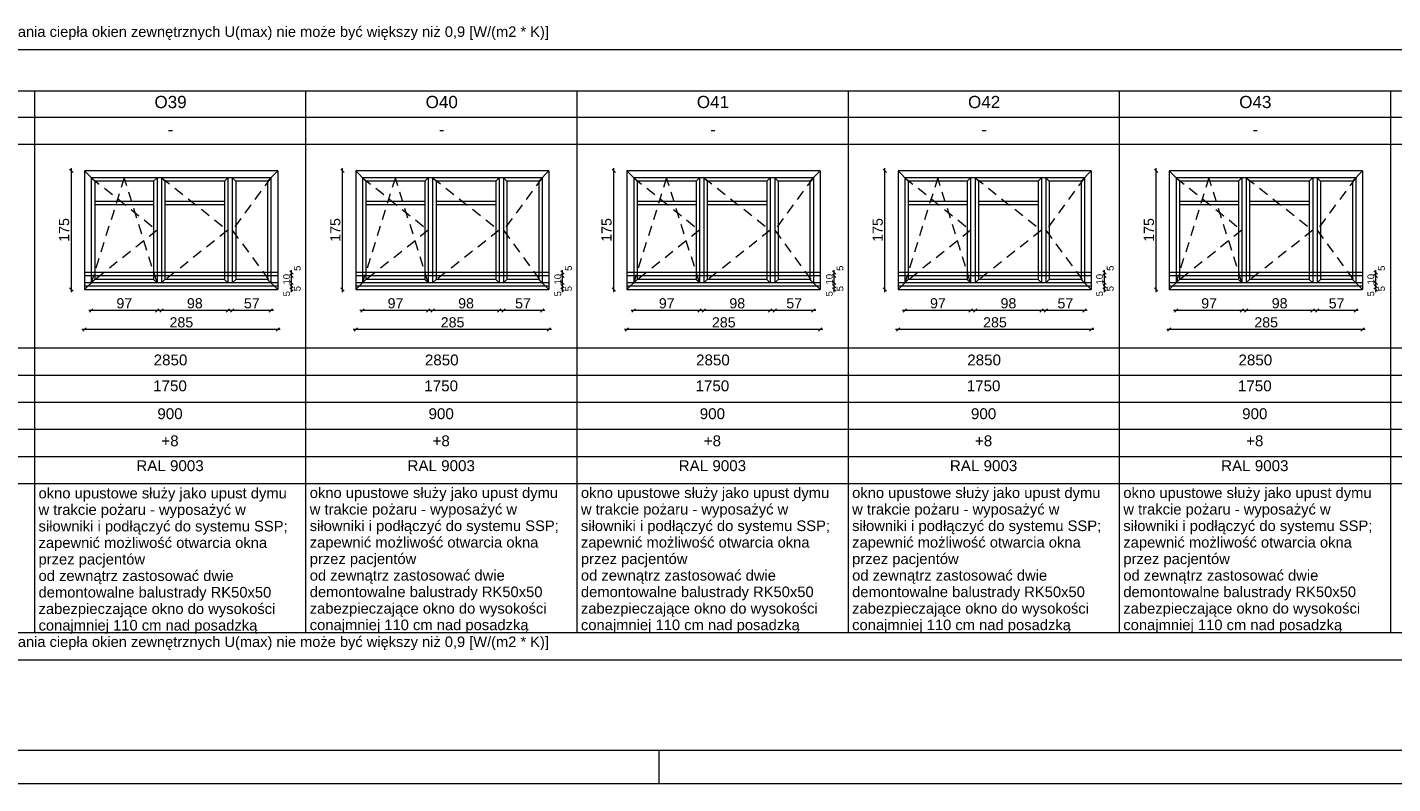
# Paper-space layout 'A-59 ZESTAWIENIE STOLARKI OKIENNEJ' of a CAD drawing. Header units: millimetres. Extents: x 0 to 850, y 0 to 297.
# Tile 4 of 12: x 217 to 418, y 0 to 112. Entities that reach past the tile are written whole.
import ezdxf
from ezdxf.xclip import XClip

# ---------------------------------------------------------------- set-up
doc = ezdxf.new("R2010")
doc.units = ezdxf.units.MM
doc.header["$MEASUREMENT"] = 0
doc.header["$XCLIPFRAME"] = 0
doc.linetypes.add('Przer. długie kreski', pattern=[2.5, 1.5, -1])
doc.layers.add('0_Nr_pióra__1', color=7, linetype='Continuous', lineweight=20)
doc.layers.add('A_Arkusz_Nr_pióra__1', color=7, linetype='Continuous', lineweight=20)
for name, color, linetype, lineweight, true_color in [('0_Nr_pióra__30', 7, 'Continuous', 5, 0x878787), ('0_Nr_pióra__7', 7, 'Continuous', 18, 0x171717), ('0_Nr_pióra__94', 7, 'Continuous', 5, 0x3b3b3b), ('A_Arkusz_Nr_pióra__237', 7, 'Continuous', 5, 0x343434)]:
    doc.layers.add(name, color=color, linetype=linetype, lineweight=lineweight, true_color=true_color)
doc.layers.add('A_podrys', color=7, linetype='Continuous')
doc.styles.add('STYL_AUTOMATYCZNY_1', font='arial.ttf')

# ---------------------------------------------------------------- blocks, each defined once
blk = doc.blocks.new('Rysunek_1_1', base_point=(-2086.12, -3213.37))
at = {"layer": '0_Nr_pióra__1', "color": 7, "linetype": 'Continuous', "lineweight": 20}
for p, q in [((223.57, 90.15), (223.07, 90.65)), ((223.32, 90.4), (223.32, 90.78)), ((263.57, 90.15), (263.07, 90.65)), ((263.32, 90.4), (263.32, 90.78)), ((303.57, 90.15), (303.07, 90.65)), ((303.32, 90.4), (303.32, 90.78)), ((343.57, 90.15), (343.07, 90.65)), ((343.32, 90.4), (343.32, 90.78)), ((383.57, 90.15), (383.07, 90.65)), ((383.32, 90.4), (383.32, 90.78)), ((223.32, 72.9), (223.32, 90.4)), ((263.32, 72.9), (263.32, 90.4)), ((303.32, 72.9), (303.32, 90.4)), ((343.32, 72.9), (343.32, 90.4)), ((383.32, 72.9), (383.32, 90.4)), ((255.53, 75.65), (256.03, 75.15)), ((256.03, 74.65), (255.53, 75.15)), ((255.78, 75.4), (255.78, 75.78)), ((255.78, 74.9), (255.78, 75.4)), ((255.78, 73.9), (255.78, 74.9)), ((295.53, 75.65), (296.03, 75.15)), ((296.03, 74.65), (295.53, 75.15)), ((295.78, 75.4), (295.78, 75.78)), ((295.78, 74.9), (295.78, 75.4)), ((295.78, 73.9), (295.78, 74.9)), ((335.58, 75.65), (336.08, 75.15)), ((336.08, 74.65), (335.58, 75.15)), ((335.83, 75.4), (335.83, 75.78)), ((335.83, 74.9), (335.83, 75.4)), ((335.83, 73.9), (335.83, 74.9)), ((375.44, 75.65), (375.94, 75.15)), ((375.94, 74.65), (375.44, 75.15)), ((375.69, 75.4), (375.69, 75.78)), ((375.69, 74.9), (375.69, 75.4)), ((375.69, 73.9), (375.69, 74.9)), ((415.45, 75.65), (415.95, 75.15)), ((415.95, 74.65), (415.45, 75.15)), ((415.7, 75.4), (415.7, 75.78)), ((415.7, 74.9), (415.7, 75.4)), ((415.7, 73.9), (415.7, 74.9)), ((223.07, 73.15), (223.57, 72.65)), ((223.32, 72.53), (223.32, 72.9)), ((255.53, 74.15), (256.03, 73.65)), ((255.53, 73.65), (256.03, 73.15)), ((255.53, 73.15), (256.03, 72.65)), ((255.78, 73.4), (255.78, 73.9)), ((255.78, 72.9), (255.78, 73.4)), ((255.78, 72.53), (255.78, 72.9)), ((263.07, 73.15), (263.57, 72.65)), ((263.32, 72.53), (263.32, 72.9)), ((295.53, 74.15), (296.03, 73.65)), ((295.53, 73.65), (296.03, 73.15)), ((295.53, 73.15), (296.03, 72.65)), ((295.78, 73.4), (295.78, 73.9)), ((295.78, 72.9), (295.78, 73.4)), ((295.78, 72.53), (295.78, 72.9)), ((303.07, 73.15), (303.57, 72.65)), ((303.32, 72.53), (303.32, 72.9)), ((335.58, 74.15), (336.08, 73.65)), ((335.58, 73.65), (336.08, 73.15)), ((335.58, 73.15), (336.08, 72.65)), ((335.83, 73.4), (335.83, 73.9)), ((335.83, 72.9), (335.83, 73.4)), ((335.83, 72.53), (335.83, 72.9)), ((343.07, 73.15), (343.57, 72.65)), ((343.32, 72.53), (343.32, 72.9)), ((375.44, 74.15), (375.94, 73.65)), ((375.44, 73.65), (375.94, 73.15)), ((375.44, 73.15), (375.94, 72.65)), ((375.69, 73.4), (375.69, 73.9)), ((375.69, 72.9), (375.69, 73.4)), ((375.69, 72.53), (375.69, 72.9)), ((383.07, 73.15), (383.57, 72.65)), ((383.32, 72.53), (383.32, 72.9)), ((415.45, 74.15), (415.95, 73.65)), ((415.45, 73.65), (415.95, 73.15)), ((415.45, 73.15), (415.95, 72.65)), ((415.7, 73.4), (415.7, 73.9)), ((415.7, 72.9), (415.7, 73.4)), ((415.7, 72.53), (415.7, 72.9)), ((226.26, 69.8), (225.89, 69.8)), ((226.51, 70.05), (226.01, 69.55)), ((235.96, 69.8), (226.26, 69.8)), ((235.71, 69.55), (236.21, 70.05)), ((236.34, 69.8), (235.96, 69.8)), ((236.61, 69.8), (236.24, 69.8)), ((236.86, 70.05), (236.36, 69.55)), ((246.41, 69.8), (236.61, 69.8)), ((246.16, 69.55), (246.66, 70.05)), ((246.79, 69.8), (246.41, 69.8)), ((247.06, 69.8), (246.69, 69.8)), ((247.31, 70.05), (246.81, 69.55)), ((252.76, 69.8), (247.06, 69.8)), ((252.51, 69.55), (253.01, 70.05)), ((253.14, 69.8), (252.76, 69.8)), ((266.26, 69.8), (265.89, 69.8)), ((266.51, 70.05), (266.01, 69.55)), ((275.96, 69.8), (266.26, 69.8)), ((275.71, 69.55), (276.21, 70.05)), ((276.34, 69.8), (275.96, 69.8)), ((276.61, 69.8), (276.24, 69.8)), ((276.86, 70.05), (276.36, 69.55)), ((286.41, 69.8), (276.61, 69.8)), ((286.16, 69.55), (286.66, 70.05)), ((286.79, 69.8), (286.41, 69.8)), ((287.06, 69.8), (286.69, 69.8)), ((287.31, 70.05), (286.81, 69.55)), ((292.76, 69.8), (287.06, 69.8)), ((292.51, 69.55), (293.01, 70.05)), ((293.14, 69.8), (292.76, 69.8)), ((306.26, 69.8), (305.89, 69.8)), ((306.51, 70.05), (306.01, 69.55)), ((315.96, 69.8), (306.26, 69.8)), ((315.71, 69.55), (316.21, 70.05)), ((316.34, 69.8), (315.96, 69.8)), ((316.61, 69.8), (316.24, 69.8)), ((316.86, 70.05), (316.36, 69.55)), ((326.41, 69.8), (316.61, 69.8)), ((326.16, 69.55), (326.66, 70.05)), ((326.79, 69.8), (326.41, 69.8)), ((327.06, 69.8), (326.69, 69.8)), ((327.31, 70.05), (326.81, 69.55)), ((332.76, 69.8), (327.06, 69.8)), ((332.51, 69.55), (333.01, 70.05)), ((333.14, 69.8), (332.76, 69.8)), ((346.26, 69.8), (345.89, 69.8)), ((346.51, 70.05), (346.01, 69.55)), ((355.96, 69.8), (346.26, 69.8)), ((355.71, 69.55), (356.21, 70.05)), ((356.34, 69.8), (355.96, 69.8)), ((356.61, 69.8), (356.24, 69.8)), ((356.86, 70.05), (356.36, 69.55)), ((366.41, 69.8), (356.61, 69.8)), ((366.16, 69.55), (366.66, 70.05)), ((366.79, 69.8), (366.41, 69.8)), ((367.06, 69.8), (366.69, 69.8)), ((367.31, 70.05), (366.81, 69.55)), ((372.76, 69.8), (367.06, 69.8)), ((372.51, 69.55), (373.01, 70.05)), ((373.14, 69.8), (372.76, 69.8)), ((386.26, 69.8), (385.89, 69.8)), ((386.51, 70.05), (386.01, 69.55)), ((395.96, 69.8), (386.26, 69.8)), ((395.71, 69.55), (396.21, 70.05)), ((396.34, 69.8), (395.96, 69.8)), ((396.61, 69.8), (396.24, 69.8)), ((396.86, 70.05), (396.36, 69.55)), ((406.41, 69.8), (396.61, 69.8)), ((406.16, 69.55), (406.66, 70.05)), ((406.79, 69.8), (406.41, 69.8)), ((407.06, 69.8), (406.69, 69.8)), ((407.31, 70.05), (406.81, 69.55)), ((412.76, 69.8), (407.06, 69.8)), ((412.51, 69.55), (413.01, 70.05)), ((413.14, 69.8), (412.76, 69.8)), ((225.26, 66.99), (224.89, 66.99)), ((225.51, 67.24), (225.01, 66.74)), ((253.76, 66.99), (225.26, 66.99)), ((253.51, 66.74), (254.01, 67.24)), ((254.14, 66.99), (253.76, 66.99)), ((265.26, 66.99), (264.89, 66.99)), ((265.51, 67.24), (265.01, 66.74)), ((293.76, 66.99), (265.26, 66.99)), ((293.51, 66.74), (294.01, 67.24)), ((294.14, 66.99), (293.76, 66.99)), ((305.26, 66.99), (304.89, 66.99)), ((305.51, 67.24), (305.01, 66.74)), ((333.76, 66.99), (305.26, 66.99)), ((333.51, 66.74), (334.01, 67.24)), ((334.14, 66.99), (333.76, 66.99)), ((345.26, 66.99), (344.89, 66.99)), ((345.51, 67.24), (345.01, 66.74)), ((373.76, 66.99), (345.26, 66.99)), ((373.51, 66.74), (374.01, 67.24)), ((374.14, 66.99), (373.76, 66.99)), ((385.26, 66.99), (384.89, 66.99)), ((385.51, 67.24), (385.01, 66.74)), ((413.76, 66.99), (385.26, 66.99)), ((413.51, 66.74), (414.01, 67.24)), ((414.14, 66.99), (413.76, 66.99))]:
    blk.add_line(p, q, dxfattribs=at)
at = {"layer": '0_Nr_pióra__30', "color": 252, "linetype": 'Continuous', "lineweight": 5, "true_color": 0x878787}
for p, q in [((253.76, 90.4), (225.26, 90.4)), ((225.26, 90.4), (225.26, 72.9)), ((226.76, 88.9), (225.26, 90.4)), ((252.76, 89.4), (226.26, 89.4)), ((226.26, 89.4), (226.26, 73.9)), ((235.46, 88.9), (226.76, 88.9)), ((226.76, 88.9), (226.76, 74.4)), ((235.46, 88.9), (235.96, 89.4)), ((235.46, 88.9), (235.46, 74.4)), ((235.96, 89.4), (235.96, 73.9)), ((236.61, 89.4), (236.61, 73.9)), ((237.11, 88.9), (236.61, 89.4)), ((245.91, 88.9), (237.11, 88.9)), ((237.11, 88.9), (237.11, 74.4)), ((245.91, 88.9), (246.41, 89.4)), ((245.91, 88.9), (245.91, 74.4)), ((246.41, 89.4), (246.41, 73.9)), ((247.06, 89.4), (247.06, 73.9)), ((247.56, 88.9), (247.06, 89.4)), ((252.26, 88.9), (247.56, 88.9)), ((247.56, 88.9), (247.56, 74.4)), ((252.26, 88.9), (253.76, 90.4)), ((252.26, 88.9), (252.26, 74.4)), ((252.76, 89.4), (252.76, 73.9)), ((253.76, 90.4), (253.76, 72.9)), ((293.76, 90.4), (265.26, 90.4)), ((265.26, 90.4), (265.26, 72.9)), ((266.76, 88.9), (265.26, 90.4)), ((292.76, 89.4), (266.26, 89.4)), ((266.26, 89.4), (266.26, 73.9)), ((275.46, 88.9), (266.76, 88.9)), ((266.76, 88.9), (266.76, 74.4)), ((275.46, 88.9), (275.96, 89.4)), ((275.46, 88.9), (275.46, 74.4)), ((275.96, 89.4), (275.96, 73.9)), ((276.61, 89.4), (276.61, 73.9)), ((277.11, 88.9), (276.61, 89.4)), ((285.91, 88.9), (277.11, 88.9)), ((277.11, 88.9), (277.11, 74.4)), ((285.91, 88.9), (286.41, 89.4)), ((285.91, 88.9), (285.91, 74.4)), ((286.41, 89.4), (286.41, 73.9)), ((287.06, 89.4), (287.06, 73.9)), ((287.56, 88.9), (287.06, 89.4)), ((292.26, 88.9), (287.56, 88.9)), ((287.56, 88.9), (287.56, 74.4)), ((292.26, 88.9), (293.76, 90.4)), ((292.26, 88.9), (292.26, 74.4)), ((292.76, 89.4), (292.76, 73.9)), ((293.76, 90.4), (293.76, 72.9)), ((333.76, 90.4), (305.26, 90.4)), ((305.26, 90.4), (305.26, 72.9)), ((306.76, 88.9), (305.26, 90.4)), ((332.76, 89.4), (306.26, 89.4)), ((306.26, 89.4), (306.26, 73.9)), ((315.46, 88.9), (306.76, 88.9)), ((306.76, 88.9), (306.76, 74.4)), ((315.46, 88.9), (315.96, 89.4)), ((315.46, 88.9), (315.46, 74.4)), ((315.96, 89.4), (315.96, 73.9)), ((316.61, 89.4), (316.61, 73.9)), ((317.11, 88.9), (316.61, 89.4)), ((325.91, 88.9), (317.11, 88.9)), ((317.11, 88.9), (317.11, 74.4)), ((325.91, 88.9), (326.41, 89.4)), ((325.91, 88.9), (325.91, 74.4)), ((326.41, 89.4), (326.41, 73.9)), ((327.06, 89.4), (327.06, 73.9)), ((327.56, 88.9), (327.06, 89.4)), ((332.26, 88.9), (327.56, 88.9)), ((327.56, 88.9), (327.56, 74.4)), ((332.26, 88.9), (333.76, 90.4)), ((332.26, 88.9), (332.26, 74.4)), ((332.76, 89.4), (332.76, 73.9)), ((333.76, 90.4), (333.76, 72.9)), ((373.76, 90.4), (345.26, 90.4)), ((345.26, 90.4), (345.26, 72.9)), ((346.76, 88.9), (345.26, 90.4)), ((372.76, 89.4), (346.26, 89.4)), ((346.26, 89.4), (346.26, 73.9)), ((355.46, 88.9), (346.76, 88.9)), ((346.76, 88.9), (346.76, 74.4)), ((355.46, 88.9), (355.96, 89.4)), ((355.46, 88.9), (355.46, 74.4)), ((355.96, 89.4), (355.96, 73.9)), ((356.61, 89.4), (356.61, 73.9)), ((357.11, 88.9), (356.61, 89.4)), ((365.91, 88.9), (357.11, 88.9)), ((357.11, 88.9), (357.11, 74.4)), ((365.91, 88.9), (366.41, 89.4)), ((365.91, 88.9), (365.91, 74.4)), ((366.41, 89.4), (366.41, 73.9)), ((367.06, 89.4), (367.06, 73.9)), ((367.56, 88.9), (367.06, 89.4)), ((372.26, 88.9), (367.56, 88.9)), ((367.56, 88.9), (367.56, 74.4)), ((372.26, 88.9), (373.76, 90.4)), ((372.26, 88.9), (372.26, 74.4)), ((372.76, 89.4), (372.76, 73.9)), ((373.76, 90.4), (373.76, 72.9)), ((413.76, 90.4), (385.26, 90.4)), ((385.26, 90.4), (385.26, 72.9)), ((386.76, 88.9), (385.26, 90.4)), ((412.76, 89.4), (386.26, 89.4)), ((386.26, 89.4), (386.26, 73.9)), ((395.46, 88.9), (386.76, 88.9)), ((386.76, 88.9), (386.76, 74.4)), ((395.46, 88.9), (395.96, 89.4)), ((395.46, 88.9), (395.46, 74.4)), ((395.96, 89.4), (395.96, 73.9)), ((396.61, 89.4), (396.61, 73.9)), ((397.11, 88.9), (396.61, 89.4)), ((405.91, 88.9), (397.11, 88.9)), ((397.11, 88.9), (397.11, 74.4)), ((405.91, 88.9), (406.41, 89.4)), ((405.91, 88.9), (405.91, 74.4)), ((406.41, 89.4), (406.41, 73.9)), ((407.06, 89.4), (407.06, 73.9)), ((407.56, 88.9), (407.06, 89.4)), ((412.26, 88.9), (407.56, 88.9)), ((407.56, 88.9), (407.56, 74.4)), ((412.26, 88.9), (413.76, 90.4)), ((412.26, 88.9), (412.26, 74.4)), ((412.76, 89.4), (412.76, 73.9)), ((413.76, 90.4), (413.76, 72.9)), ((235.46, 85.9), (226.76, 85.9)), ((235.46, 85.4), (226.76, 85.4)), ((245.91, 85.9), (237.11, 85.9)), ((245.91, 85.4), (237.11, 85.4)), ((275.46, 85.9), (266.76, 85.9)), ((275.46, 85.4), (266.76, 85.4)), ((285.91, 85.9), (277.11, 85.9)), ((285.91, 85.4), (277.11, 85.4)), ((315.46, 85.9), (306.76, 85.9)), ((315.46, 85.4), (306.76, 85.4)), ((325.91, 85.9), (317.11, 85.9)), ((325.91, 85.4), (317.11, 85.4)), ((355.46, 85.9), (346.76, 85.9)), ((355.46, 85.4), (346.76, 85.4)), ((365.91, 85.9), (357.11, 85.9)), ((365.91, 85.4), (357.11, 85.4)), ((395.46, 85.9), (386.76, 85.9)), ((395.46, 85.4), (386.76, 85.4)), ((405.91, 85.9), (397.11, 85.9)), ((405.91, 85.4), (397.11, 85.4)), ((226.76, 74.4), (225.26, 72.9)), ((225.26, 72.9), (253.76, 72.9)), ((235.46, 74.4), (226.76, 74.4)), ((235.46, 74.4), (235.96, 73.9)), ((237.11, 74.4), (236.61, 73.9)), ((245.91, 74.4), (237.11, 74.4)), ((245.91, 74.4), (246.41, 73.9)), ((247.56, 74.4), (247.06, 73.9)), ((252.26, 74.4), (247.56, 74.4)), ((252.26, 74.4), (253.76, 72.9)), ((266.76, 74.4), (265.26, 72.9)), ((265.26, 72.9), (293.76, 72.9)), ((275.46, 74.4), (266.76, 74.4)), ((275.46, 74.4), (275.96, 73.9)), ((277.11, 74.4), (276.61, 73.9)), ((285.91, 74.4), (277.11, 74.4)), ((285.91, 74.4), (286.41, 73.9)), ((287.56, 74.4), (287.06, 73.9)), ((292.26, 74.4), (287.56, 74.4)), ((292.26, 74.4), (293.76, 72.9)), ((306.76, 74.4), (305.26, 72.9)), ((305.26, 72.9), (333.76, 72.9)), ((315.46, 74.4), (306.76, 74.4)), ((315.46, 74.4), (315.96, 73.9)), ((317.11, 74.4), (316.61, 73.9)), ((325.91, 74.4), (317.11, 74.4)), ((325.91, 74.4), (326.41, 73.9)), ((327.56, 74.4), (327.06, 73.9)), ((332.26, 74.4), (327.56, 74.4)), ((332.26, 74.4), (333.76, 72.9)), ((346.76, 74.4), (345.26, 72.9)), ((345.26, 72.9), (373.76, 72.9)), ((355.46, 74.4), (346.76, 74.4)), ((355.46, 74.4), (355.96, 73.9)), ((357.11, 74.4), (356.61, 73.9)), ((365.91, 74.4), (357.11, 74.4)), ((365.91, 74.4), (366.41, 73.9)), ((367.56, 74.4), (367.06, 73.9)), ((372.26, 74.4), (367.56, 74.4)), ((372.26, 74.4), (373.76, 72.9)), ((386.76, 74.4), (385.26, 72.9)), ((385.26, 72.9), (413.76, 72.9)), ((395.46, 74.4), (386.76, 74.4)), ((395.46, 74.4), (395.96, 73.9)), ((397.11, 74.4), (396.61, 73.9)), ((405.91, 74.4), (397.11, 74.4)), ((405.91, 74.4), (406.41, 73.9)), ((407.56, 74.4), (407.06, 73.9)), ((412.26, 74.4), (407.56, 74.4)), ((412.26, 74.4), (413.76, 72.9))]:
    blk.add_line(p, q, dxfattribs=at)
at = {"layer": '0_Nr_pióra__30', "color": 252, "linetype": 'Przer. długie kreski', "lineweight": 5, "true_color": 0x878787}
for p, q in [((226.26, 89.4), (235.96, 81.65)), ((231.11, 89.4), (226.26, 73.9)), ((235.96, 73.9), (231.11, 89.4)), ((236.61, 89.4), (246.41, 81.65)), ((252.76, 89.4), (247.06, 81.65)), ((266.26, 89.4), (275.96, 81.65)), ((271.11, 89.4), (266.26, 73.9)), ((275.96, 73.9), (271.11, 89.4)), ((276.61, 89.4), (286.41, 81.65)), ((292.76, 89.4), (287.06, 81.65)), ((306.26, 89.4), (315.96, 81.65)), ((311.11, 89.4), (306.26, 73.9)), ((315.96, 73.9), (311.11, 89.4)), ((316.61, 89.4), (326.41, 81.65)), ((332.76, 89.4), (327.06, 81.65)), ((346.26, 89.4), (355.96, 81.65)), ((351.11, 89.4), (346.26, 73.9)), ((355.96, 73.9), (351.11, 89.4)), ((356.61, 89.4), (366.41, 81.65)), ((372.76, 89.4), (367.06, 81.65)), ((386.26, 89.4), (395.96, 81.65)), ((391.11, 89.4), (386.26, 73.9)), ((395.96, 73.9), (391.11, 89.4)), ((396.61, 89.4), (406.41, 81.65)), ((412.76, 89.4), (407.06, 81.65)), ((235.96, 81.65), (226.26, 73.9)), ((246.41, 81.65), (236.61, 73.9)), ((247.06, 81.65), (252.76, 73.9)), ((275.96, 81.65), (266.26, 73.9)), ((286.41, 81.65), (276.61, 73.9)), ((287.06, 81.65), (292.76, 73.9)), ((315.96, 81.65), (306.26, 73.9)), ((326.41, 81.65), (316.61, 73.9)), ((327.06, 81.65), (332.76, 73.9)), ((355.96, 81.65), (346.26, 73.9)), ((366.41, 81.65), (356.61, 73.9)), ((367.06, 81.65), (372.76, 73.9)), ((395.96, 81.65), (386.26, 73.9)), ((406.41, 81.65), (396.61, 73.9)), ((407.06, 81.65), (412.76, 73.9))]:
    blk.add_line(p, q, dxfattribs=at)
at = {"layer": '0_Nr_pióra__7', "color": 250, "linetype": 'Continuous', "lineweight": 18, "true_color": 0x171717}
for p, q in [((253.76, 75.4), (225.26, 75.4)), ((253.76, 74.9), (225.26, 74.9)), ((293.76, 75.4), (265.26, 75.4)), ((293.76, 74.9), (265.26, 74.9)), ((333.76, 75.4), (305.26, 75.4)), ((333.76, 74.9), (305.26, 74.9)), ((373.76, 75.4), (345.26, 75.4)), ((373.76, 74.9), (345.26, 74.9)), ((413.76, 75.4), (385.26, 75.4)), ((413.76, 74.9), (385.26, 74.9)), ((253.76, 73.9), (225.26, 73.9)), ((253.76, 73.4), (225.26, 73.4)), ((293.76, 73.9), (265.26, 73.9)), ((293.76, 73.4), (265.26, 73.4)), ((333.76, 73.9), (305.26, 73.9)), ((333.76, 73.4), (305.26, 73.4)), ((373.76, 73.9), (345.26, 73.9)), ((373.76, 73.4), (345.26, 73.4)), ((413.76, 73.9), (385.26, 73.9)), ((413.76, 73.4), (385.26, 73.4))]:
    blk.add_line(p, q, dxfattribs=at)
at = {"layer": '0_Nr_pióra__94', "color": 250, "linetype": 'Continuous', "lineweight": 5, "true_color": 0x3b3b3b}
for p, q in [((35.05, 108.29), (737.88, 108.29)), ((35.05, 102.19), (737.88, 102.19)), ((217.88, 102.19), (217.88, 22.29)), ((257.88, 102.19), (257.88, 22.29)), ((297.88, 102.19), (297.88, 22.29)), ((337.88, 102.19), (337.88, 22.29)), ((377.88, 102.19), (377.88, 22.29)), ((417.88, 102.19), (417.88, 22.29)), ((737.88, 98.29), (39.05, 98.29)), ((737.88, 94.29), (39.05, 94.29)), ((39.05, 64.29), (737.88, 64.29)), ((55.23, 60.29), (737.88, 60.29)), ((39.05, 56.29), (737.88, 56.29)), ((39.05, 52.29), (737.88, 52.29)), ((39.05, 48.29), (737.88, 48.29)), ((39.05, 44.29), (737.88, 44.29)), ((39.05, 22.29), (737.88, 22.29)), ((35.05, 18.29), (737.88, 18.29))]:
    blk.add_line(p, q, dxfattribs=at)
at = {"layer": '0_Nr_pióra__1', "color": 7, "linetype": 'Continuous', "lineweight": 20, "attachment_point": 7, "rotation": 90, "style": 'STYL_AUTOMATYCZNY_1'}
for s, insert, char_height, width in [('\\A1;{\\pql;\\fArial|b0|i0|c238|p0;\\W1.000000;175}', (223.02, 79.94), 1.5, 3.4323), ('\\A1;{\\pql;\\fArial|b0|i0|c238|p0;\\W1.000000;175}', (263.02, 79.94), 1.5, 3.4323), ('\\A1;{\\pql;\\fArial|b0|i0|c238|p0;\\W1.000000;175}', (303.02, 79.94), 1.5, 3.4323), ('\\A1;{\\pql;\\fArial|b0|i0|c238|p0;\\W1.000000;175}', (343.02, 79.94), 1.5, 3.4323), ('\\A1;{\\pql;\\fArial|b0|i0|c238|p0;\\W1.000000;175}', (383.02, 79.94), 1.5, 3.4323), ('\\A1;{\\pql;\\fArial|b0|i0|c238|p0;\\W1.000000;10}', (255.58, 73.64), 1, 1.5254), ('\\A1;{\\pql;\\fArial|b0|i0|c238|p0;\\W1.000000;5}', (257.15, 75.65), 1, 0.7627), ('\\A1;{\\pql;\\fArial|b0|i0|c238|p0;\\W1.000000;10}', (295.58, 73.64), 1, 1.5254), ('\\A1;{\\pql;\\fArial|b0|i0|c238|p0;\\W1.000000;5}', (297.15, 75.65), 1, 0.7627), ('\\A1;{\\pql;\\fArial|b0|i0|c238|p0;\\W1.000000;10}', (335.63, 73.64), 1, 1.5254), ('\\A1;{\\pql;\\fArial|b0|i0|c238|p0;\\W1.000000;5}', (337.2, 75.65), 1, 0.7627), ('\\A1;{\\pql;\\fArial|b0|i0|c238|p0;\\W1.000000;10}', (375.49, 73.64), 1, 1.5254), ('\\A1;{\\pql;\\fArial|b0|i0|c238|p0;\\W1.000000;5}', (377.06, 75.65), 1, 0.7627), ('\\A1;{\\pql;\\fArial|b0|i0|c238|p0;\\W1.000000;10}', (415.5, 73.64), 1, 1.5254), ('\\A1;{\\pql;\\fArial|b0|i0|c238|p0;\\W1.000000;5}', (417.07, 75.65), 1, 0.7627), ('\\A1;{\\pql;\\fArial|b0|i0|c238|p0;\\W1.000000;5}', (255.58, 71.89), 1, 0.7627), ('\\A1;{\\pql;\\fArial|b0|i0|c238|p0;\\W1.000000;5}', (257.15, 72.64), 1, 0.7627), ('\\A1;{\\pql;\\fArial|b0|i0|c238|p0;\\W1.000000;5}', (295.58, 71.89), 1, 0.7627), ('\\A1;{\\pql;\\fArial|b0|i0|c238|p0;\\W1.000000;5}', (297.15, 72.64), 1, 0.7627), ('\\A1;{\\pql;\\fArial|b0|i0|c238|p0;\\W1.000000;5}', (335.63, 71.89), 1, 0.7627), ('\\A1;{\\pql;\\fArial|b0|i0|c238|p0;\\W1.000000;5}', (337.2, 72.64), 1, 0.7627), ('\\A1;{\\pql;\\fArial|b0|i0|c238|p0;\\W1.000000;5}', (375.49, 71.89), 1, 0.7627), ('\\A1;{\\pql;\\fArial|b0|i0|c238|p0;\\W1.000000;5}', (377.06, 72.64), 1, 0.7627), ('\\A1;{\\pql;\\fArial|b0|i0|c238|p0;\\W1.000000;5}', (415.5, 71.89), 1, 0.7627), ('\\A1;{\\pql;\\fArial|b0|i0|c238|p0;\\W1.000000;5}', (417.07, 72.64), 1, 0.7627)]:
    blk.add_mtext(s, dxfattribs=dict(at, insert=insert, char_height=char_height, width=width))
at = {"layer": '0_Nr_pióra__1', "color": 7, "linetype": 'Continuous', "lineweight": 20, "char_height": 1.5, "attachment_point": 7, "style": 'STYL_AUTOMATYCZNY_1'}
for s, insert, width in [('\\A1;{\\pql;\\fArial|b0|i0|c238|p0;\\W1.000000;97}', (229.97, 70.1), 2.2882), ('\\A1;{\\pql;\\fArial|b0|i0|c238|p0;\\W1.000000;98}', (240.37, 70.1), 2.2882), ('\\A1;{\\pql;\\fArial|b0|i0|c238|p0;\\W1.000000;57}', (248.77, 70.1), 2.2882), ('\\A1;{\\pql;\\fArial|b0|i0|c238|p0;\\W1.000000;97}', (269.97, 70.1), 2.2882), ('\\A1;{\\pql;\\fArial|b0|i0|c238|p0;\\W1.000000;98}', (280.37, 70.1), 2.2882), ('\\A1;{\\pql;\\fArial|b0|i0|c238|p0;\\W1.000000;57}', (288.77, 70.1), 2.2882), ('\\A1;{\\pql;\\fArial|b0|i0|c238|p0;\\W1.000000;97}', (309.97, 70.1), 2.2882), ('\\A1;{\\pql;\\fArial|b0|i0|c238|p0;\\W1.000000;98}', (320.37, 70.1), 2.2882), ('\\A1;{\\pql;\\fArial|b0|i0|c238|p0;\\W1.000000;57}', (328.77, 70.1), 2.2882), ('\\A1;{\\pql;\\fArial|b0|i0|c238|p0;\\W1.000000;97}', (349.97, 70.1), 2.2882), ('\\A1;{\\pql;\\fArial|b0|i0|c238|p0;\\W1.000000;98}', (360.37, 70.1), 2.2882), ('\\A1;{\\pql;\\fArial|b0|i0|c238|p0;\\W1.000000;57}', (368.77, 70.1), 2.2882), ('\\A1;{\\pql;\\fArial|b0|i0|c238|p0;\\W1.000000;97}', (389.97, 70.1), 2.2882), ('\\A1;{\\pql;\\fArial|b0|i0|c238|p0;\\W1.000000;98}', (400.37, 70.1), 2.2882), ('\\A1;{\\pql;\\fArial|b0|i0|c238|p0;\\W1.000000;57}', (408.77, 70.1), 2.2882), ('\\A1;{\\pql;\\fArial|b0|i0|c238|p0;\\W1.000000;285}', (237.8, 67.29), 3.4323), ('\\A1;{\\pql;\\fArial|b0|i0|c238|p0;\\W1.000000;285}', (277.8, 67.29), 3.4323), ('\\A1;{\\pql;\\fArial|b0|i0|c238|p0;\\W1.000000;285}', (317.8, 67.29), 3.4323), ('\\A1;{\\pql;\\fArial|b0|i0|c238|p0;\\W1.000000;285}', (357.8, 67.29), 3.4323), ('\\A1;{\\pql;\\fArial|b0|i0|c238|p0;\\W1.000000;285}', (397.8, 67.29), 3.4323)]:
    blk.add_mtext(s, dxfattribs=dict(at, insert=insert, width=width))
at = {"layer": '0_Nr_pióra__7', "color": 250, "linetype": 'Continuous', "lineweight": 18, "true_color": 0x171717, "style": 'STYL_AUTOMATYCZNY_1'}
for s, insert, char_height, attachment_point in [('\\A1;{\\pql;\\pt59.4279;\\fArial|b0|i0|c238|p0;\\W1.000000;podziały stolarki dopasować do stolarki istniejącej; wymiary otworów pobrać z natury; powierzchnie odpływu zgodnie z projektem branżowym\\fArial|b0|i0|c238|p0;\\H0.992556x;\\W1.000000;; współczynnik przenikania ciepła okien zewnętrznych U(max) nie może być większy niż 0,9 [W/(m2 * K)]}', (58.48, 109.69), 1.55668, 7), ('\\A1;{\\pqc;\\fArial|b0|i0|c238|p0;\\W1.000000;O39}', (237.95, 100.55), 1.8, 5), ('\\A1;{\\pqc;\\fArial|b0|i0|c238|p0;\\W1.000000;O40}', (277.95, 100.55), 1.8, 5), ('\\A1;{\\pqc;\\fArial|b0|i0|c238|p0;\\W1.000000;O41}', (317.95, 100.55), 1.8, 5), ('\\A1;{\\pqc;\\fArial|b0|i0|c238|p0;\\W1.000000;O42}', (357.95, 100.55), 1.8, 5), ('\\A1;{\\pqc;\\fArial|b0|i0|c238|p0;\\W1.000000;O43}', (397.95, 100.55), 1.8, 5), ('\\A1;{\\pqc;\\fArial|b0|i0|c238|p0;\\W1.000000;-}', (237.95, 95.63), 1.8, 8), ('\\A1;{\\pqc;\\fArial|b0|i0|c238|p0;\\W1.000000;-}', (277.95, 95.63), 1.8, 8), ('\\A1;{\\pqc;\\fArial|b0|i0|c238|p0;\\W1.000000;-}', (317.95, 95.63), 1.8, 8), ('\\A1;{\\pqc;\\fArial|b0|i0|c238|p0;\\W1.000000;-}', (357.95, 95.63), 1.8, 8), ('\\A1;{\\pqc;\\fArial|b0|i0|c238|p0;\\W1.000000;-}', (397.95, 95.63), 1.8, 8), ('\\A1;{\\pqc;\\fArial|b0|i0|c238|p0;\\W1.000000;2850}', (237.95, 62.5), 1.6, 5), ('\\A1;{\\pqc;\\fArial|b0|i0|c238|p0;\\W1.000000;2850}', (277.95, 62.5), 1.6, 5), ('\\A1;{\\pqc;\\fArial|b0|i0|c238|p0;\\W1.000000;2850}', (317.95, 62.5), 1.6, 5), ('\\A1;{\\pqc;\\fArial|b0|i0|c238|p0;\\W1.000000;2850}', (357.95, 62.5), 1.6, 5), ('\\A1;{\\pqc;\\fArial|b0|i0|c238|p0;\\W1.000000;2850}', (397.95, 62.5), 1.6, 5), ('\\A1;{\\pqc;\\fArial|b0|i0|c238|p0;\\W1.000000;1750}', (237.87, 58.68), 1.6, 5), ('\\A1;{\\pqc;\\fArial|b0|i0|c238|p0;\\W1.000000;1750}', (277.87, 58.68), 1.6, 5), ('\\A1;{\\pqc;\\fArial|b0|i0|c238|p0;\\W1.000000;1750}', (317.87, 58.68), 1.6, 5), ('\\A1;{\\pqc;\\fArial|b0|i0|c238|p0;\\W1.000000;1750}', (357.87, 58.68), 1.6, 5), ('\\A1;{\\pqc;\\fArial|b0|i0|c238|p0;\\W1.000000;1750}', (397.87, 58.68), 1.6, 5), ('\\A1;{\\pqc;\\fArial|b0|i0|c238|p0;\\W1.000000;900}', (237.87, 54.57), 1.6, 5), ('\\A1;{\\pqc;\\fArial|b0|i0|c238|p0;\\W1.000000;900}', (277.87, 54.57), 1.6, 5), ('\\A1;{\\pqc;\\fArial|b0|i0|c238|p0;\\W1.000000;900}', (317.87, 54.57), 1.6, 5), ('\\A1;{\\pqc;\\fArial|b0|i0|c238|p0;\\W1.000000;900}', (357.87, 54.57), 1.6, 5), ('\\A1;{\\pqc;\\fArial|b0|i0|c238|p0;\\W1.000000;900}', (397.87, 54.57), 1.6, 5), ('\\A1;{\\pqc;\\fArial|b0|i0|c238|p0;\\W1.000000;+8}', (237.87, 50.57), 1.6, 5), ('\\A1;{\\pqc;\\fArial|b0|i0|c238|p0;\\W1.000000;+8}', (277.87, 50.57), 1.6, 5), ('\\A1;{\\pqc;\\fArial|b0|i0|c238|p0;\\W1.000000;+8}', (317.87, 50.57), 1.6, 5), ('\\A1;{\\pqc;\\fArial|b0|i0|c238|p0;\\W1.000000;+8}', (357.87, 50.57), 1.6, 5), ('\\A1;{\\pqc;\\fArial|b0|i0|c238|p0;\\W1.000000;+8}', (397.87, 50.57), 1.6, 5), ('\\A1;{\\pqc;\\fArial|b0|i0|c238|p0;\\W1.000000;RAL 9003}', (237.87, 46.9), 1.6, 5), ('\\A1;{\\pqc;\\fArial|b0|i0|c238|p0;\\W1.000000;RAL 9003}', (277.87, 46.9), 1.6, 5), ('\\A1;{\\pqc;\\fArial|b0|i0|c238|p0;\\W1.000000;RAL 9003}', (317.87, 46.9), 1.6, 5), ('\\A1;{\\pqc;\\fArial|b0|i0|c238|p0;\\W1.000000;RAL 9003}', (357.87, 46.9), 1.6, 5), ('\\A1;{\\pqc;\\fArial|b0|i0|c238|p0;\\W1.000000;RAL 9003}', (397.87, 46.9), 1.6, 5), ('\\A1;{\\pql;\\pt59.4279;\\fArial|b0|i0|c238|p0;\\W1.000000;podziały stolarki dopasować do stolarki istniejącej; wymiary otworów pobrać z natury; powierzchnie odpływu zgodnie z projektem branżowym\\fArial|b0|i0|c238|p0;\\H0.992556x;\\W1.000000;; współczynnik przenikania ciepła okien zewnętrznych U(max) nie może być większy niż 0,9 [W/(m2 * K)]}', (58.48, 19.69), 1.55668, 7)]:
    blk.add_mtext(s, dxfattribs=dict(at, insert=insert, char_height=char_height, attachment_point=attachment_point))
at = {"layer": '0_Nr_pióra__7', "color": 250, "linetype": 'Continuous', "lineweight": 18, "true_color": 0x171717, "char_height": 1.55668, "width": 37.7515, "line_spacing_factor": 0.939027, "style": 'STYL_AUTOMATYCZNY_1'}
for insert, attachment_point in [((218.48, 22.12), 7), ((258.48, 43.7), 1), ((298.48, 43.7), 1), ((338.48, 43.7), 1), ((378.48, 43.7), 1)]:
    blk.add_mtext('\\A1;{\\pql;\\fArial|b0|i0|c238|p0;\\W1.000000;okno upustowe służy jako upust dymu w trakcie pożaru - wyposażyć w siłowniki i podłączyć do systemu SSP;\\P\\pql;\\fArial|b0|i0|c238|p0;\\W1.000000;zapewnić możliwość otwarcia okna przez pacjentów\\P\\pql;\\fArial|b0|i0|c238|p0;\\W1.000000;od zewnątrz zastosować dwie demontowalne balustrady RK50x50 zabezpieczające okno do wysokości conajmniej 110 cm nad posadzką}', dxfattribs=dict(at, insert=insert, attachment_point=attachment_point))

psp = doc.layouts.new('A-59 ZESTAWIENIE STOLARKI OKIENNEJ')

# ---------------------------------------------------------------- linework, layer by layer
at = {"layer": 'A_Arkusz_Nr_pióra__1', "color": 7, "linetype": 'Continuous', "lineweight": 20}
psp.add_line((845.1, 4.9), (29.9, 4.9), dxfattribs=at)
at = {"layer": 'A_Arkusz_Nr_pióra__1', "color": 7, "linetype": 'Continuous', "lineweight": 20, "flags": 128}
psp.add_lwpolyline([(0, 297), (850, 297), (850, 0), (0, 0)], close=True, dxfattribs=at)
at = {"layer": 'A_Arkusz_Nr_pióra__237', "color": 250, "linetype": 'Continuous', "lineweight": 5, "true_color": 0x343434}
psp.add_line((310, 0), (310, 4.9), dxfattribs=at)

# ---------------------------------------------------------------- block references
at = {"layer": 'A_podrys', "color": 37, "linetype": 'Continuous', "lineweight": 5, "true_color": 0x656532}
ref = psp.add_blockref('Rysunek_1_1', (-2086.12, -3213.37), dxfattribs=at)
XClip(ref).set_block_clipping_path([(31.6687238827, 12.5130650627), (742.4176234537, 288.3491695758)])

doc.saveas('drawing.dxf')
